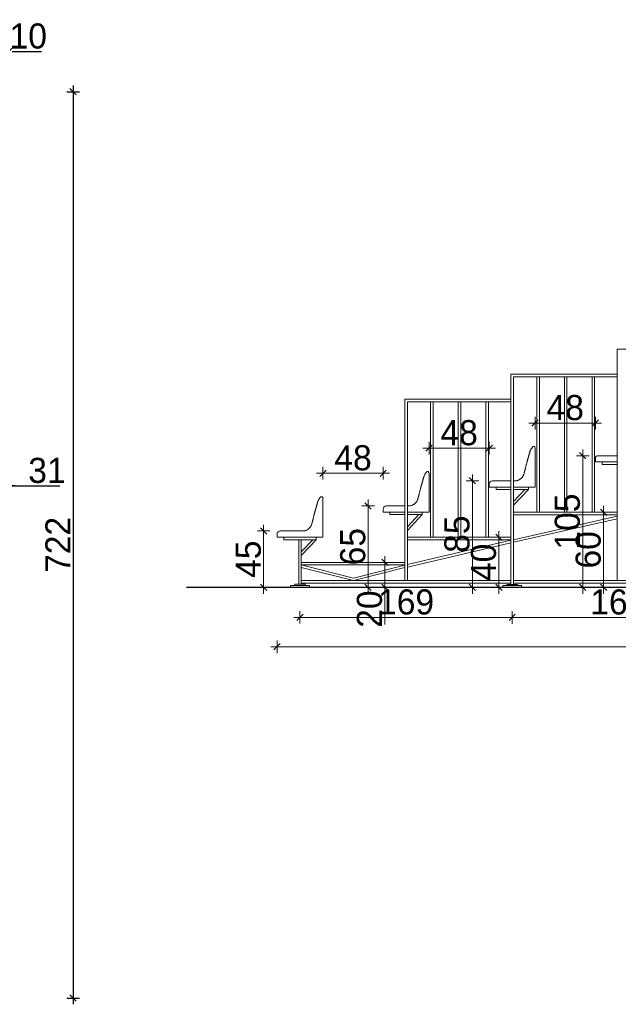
# Model space of a CAD drawing. Header units: millimetres. Extents: x 1962 to 3194, y -795 to -219.
# Tile 184 of 256: x 2489.2 to 2493.97, y -434.3 to -426.45. Entities that reach past the tile are written whole.
import ezdxf

# ---------------------------------------------------------------- set-up
doc = ezdxf.new("R2010")
doc.units = ezdxf.units.MM
doc.layers.get('0').update_dxf_attribs({"lineweight": 5})
doc.layers.get('Defpoints').update_dxf_attribs({"lineweight": 9})
for name, color, linetype, lineweight in [('A_obiekty trybuny', 126, 'Continuous', 9), ('A_przekrojowe', 42, 'Continuous', 9), ('A_wymiary detale', 82, 'Continuous', 9)]:
    doc.layers.add(name, color=color, linetype=linetype, lineweight=lineweight)
doc.styles.add('wymiary pzt', font='txt')
doc.dimstyles.new('wymiary detale', dxfattribs={"dimtxt": 0.2, "dimasz": 0.05, "dimexe": 0.05, "dimexo": 0, "dimgap": 0.02, "dimtad": 1, "dimdec": 0, "dimlfac": 100, "dimzin": 0, "dimtxsty": 'wymiary pzt', "dimblk": 'OBLIQUE', "dimcen": 0.1, "dimdle": 0.05, "dimadec": 1, "dimazin": 0, "dimtfac": 1, "dimtmove": 0, "dimatfit": 3, "dimfxl": 0, "dimarcsym": 0})

# ---------------------------------------------------------------- blocks, each defined once
blk = doc.blocks.new('_Oblique')
at = {"color": 0, "linetype": 'ByBlock', "lineweight": -2}
blk.add_line((-0.5, -0.5), (0.5, 0.5), dxfattribs=at)
blk = doc.blocks.new('*D1285')
at = {"layer": 'A_wymiary detale', "color": 0, "lineweight": -2}
for p, q in [((-0.107, 0.5005), (-0.107, -0.0495)), ((-0.057, 0.4505), (-0.157, 0.4505)), ((-0.057, 0.0005), (-0.157, 0.0005))]:
    blk.add_line(p, q, dxfattribs=at)
at = {"layer": 'Defpoints', "color": 0}
for p in [(0.025, 0.4505), (-0.107, 0.0005), (0.025, 0.0005)]:
    blk.add_point(p, dxfattribs=at)
at = {"layer": 'A_wymiary detale', "color": 0, "lineweight": -2, "xscale": 0.05, "yscale": 0.05, "zscale": 0.05}
for p, rotation in [((-0.107, 0.4505), 90), ((-0.107, 0.0005), 270)]:
    blk.add_blockref('_Oblique', p, dxfattribs=dict(at, rotation=rotation))
at = {"layer": 'A_wymiary detale', "color": 0, "insert": (-0.2281, 0.2255), "char_height": 0.2, "attachment_point": 5, "rotation": 90, "style": 'wymiary pzt'}
blk.add_mtext('45', dxfattribs=at)
blk = doc.blocks.new('*D1286')
at = {"layer": 'A_wymiary detale', "color": 0, "lineweight": -2}
for p, q in [((0.8588, 0.25), (0.8588, 0.0005)), ((0.9088, 0.2), (0.8088, 0.2)), ((0.9088, 0.0005), (0.8088, 0.0005)), ((0.8588, 0.0005), (0.8588, -0.2945))]:
    blk.add_line(p, q, dxfattribs=at)
at = {"layer": 'Defpoints', "color": 0}
for p in [(1.0175, 0.2), (0.8588, 0.0005), (1.0175, 0.0005)]:
    blk.add_point(p, dxfattribs=at)
at = {"layer": 'A_wymiary detale', "color": 0, "lineweight": -2, "xscale": 0.05, "yscale": 0.05, "zscale": 0.05}
for p, rotation in [((0.8588, 0.2), 90), ((0.8588, 0.0005), 270)]:
    blk.add_blockref('_Oblique', p, dxfattribs=dict(at, rotation=rotation))
at = {"layer": 'A_wymiary detale', "color": 0, "insert": (0.7368, -0.172), "char_height": 0.2, "attachment_point": 5, "rotation": 90, "style": 'wymiary pzt'}
blk.add_mtext('20', dxfattribs=at)
blk = doc.blocks.new('*D1287')
at = {"layer": 'A_wymiary detale', "color": 0, "lineweight": -2}
for p, q in [((0.7747, 0.6507), (0.6747, 0.6507)), ((0.7247, 0.7007), (0.7247, -0.0495)), ((0.7747, 0.0005), (0.6747, 0.0005))]:
    blk.add_line(p, q, dxfattribs=at)
at = {"layer": 'Defpoints', "color": 0}
for p in [(1.0175, 0.6507), (0.7247, 0.0005), (1.0175, 0.0005)]:
    blk.add_point(p, dxfattribs=at)
at = {"layer": 'A_wymiary detale', "color": 0, "lineweight": -2, "xscale": 0.05, "yscale": 0.05, "zscale": 0.05}
for p, rotation in [((0.7247, 0.6507), 90), ((0.7247, 0.0005), 270)]:
    blk.add_blockref('_Oblique', p, dxfattribs=dict(at, rotation=rotation))
at = {"layer": 'A_wymiary detale', "color": 0, "insert": (0.6037, 0.3256), "char_height": 0.2, "attachment_point": 5, "rotation": 90, "style": 'wymiary pzt'}
blk.add_mtext('65', dxfattribs=at)
blk = doc.blocks.new('*D1288')
at = {"layer": 'A_wymiary detale', "color": 0, "lineweight": -2}
for p, q in [((1.8169, 0.4), (1.7169, 0.4)), ((1.7669, 0.45), (1.7669, -0.0495)), ((1.8169, 0.0005), (1.7169, 0.0005))]:
    blk.add_line(p, q, dxfattribs=at)
at = {"layer": 'Defpoints', "color": 0}
for p in [(1.8625, 0.4), (1.7669, 0.0005), (1.8625, 0.0005)]:
    blk.add_point(p, dxfattribs=at)
at = {"layer": 'A_wymiary detale', "color": 0, "lineweight": -2, "xscale": 0.05, "yscale": 0.05, "zscale": 0.05}
for p, rotation in [((1.7669, 0.4), 90), ((1.7669, 0.0005), 270)]:
    blk.add_blockref('_Oblique', p, dxfattribs=dict(at, rotation=rotation))
at = {"layer": 'A_wymiary detale', "color": 0, "insert": (1.6448, 0.2002), "char_height": 0.2, "attachment_point": 5, "rotation": 90, "style": 'wymiary pzt'}
blk.add_mtext('40', dxfattribs=at)
blk = doc.blocks.new('*D1289')
at = {"layer": 'A_wymiary detale', "color": 0, "lineweight": -2}
for p, q in [((1.5559, 0.9005), (1.5559, -0.0495)), ((1.6059, 0.8505), (1.5059, 0.8505)), ((1.6059, 0.0005), (1.5059, 0.0005))]:
    blk.add_line(p, q, dxfattribs=at)
at = {"layer": 'Defpoints', "color": 0}
for p in [(1.7669, 0.8505), (1.5559, 0.0005), (1.7669, 0.0005)]:
    blk.add_point(p, dxfattribs=at)
at = {"layer": 'A_wymiary detale', "color": 0, "lineweight": -2, "xscale": 0.05, "yscale": 0.05, "zscale": 0.05}
for p, rotation in [((1.5559, 0.8505), 90), ((1.5559, 0.0005), 270)]:
    blk.add_blockref('_Oblique', p, dxfattribs=dict(at, rotation=rotation))
at = {"layer": 'A_wymiary detale', "color": 0, "insert": (1.4338, 0.4255), "char_height": 0.2, "attachment_point": 5, "rotation": 90, "style": 'wymiary pzt'}
blk.add_mtext('85', dxfattribs=at)
blk = doc.blocks.new('*D1290')
at = {"layer": 'A_wymiary detale', "color": 0, "lineweight": -2}
for p, q in [((2.6009, 0.65), (2.6009, -0.0495)), ((2.6509, 0.6), (2.5509, 0.6)), ((2.6509, 0.0005), (2.5509, 0.0005))]:
    blk.add_line(p, q, dxfattribs=at)
at = {"layer": 'Defpoints', "color": 0}
for p in [(2.7075, 0.6), (2.6009, 0.0005), (2.7075, 0.0005)]:
    blk.add_point(p, dxfattribs=at)
at = {"layer": 'A_wymiary detale', "color": 0, "lineweight": -2, "xscale": 0.05, "yscale": 0.05, "zscale": 0.05}
for p, rotation in [((2.6009, 0.6), 90), ((2.6009, 0.0005), 270)]:
    blk.add_blockref('_Oblique', p, dxfattribs=dict(at, rotation=rotation))
at = {"layer": 'A_wymiary detale', "color": 0, "insert": (2.4788, 0.3002), "char_height": 0.2, "attachment_point": 5, "rotation": 90, "style": 'wymiary pzt'}
blk.add_mtext('60', dxfattribs=at)
blk = doc.blocks.new('*D1291')
at = {"layer": 'A_wymiary detale', "color": 0, "lineweight": -2}
for p, q in [((2.4348, 1.1005), (2.4348, -0.0495)), ((2.4848, 1.0505), (2.3848, 1.0505)), ((2.4848, 0.0005), (2.3848, 0.0005))]:
    blk.add_line(p, q, dxfattribs=at)
at = {"layer": 'Defpoints', "color": 0}
for p in [(2.6009, 1.0505), (2.4348, 0.0005), (2.6009, 0.0005)]:
    blk.add_point(p, dxfattribs=at)
at = {"layer": 'A_wymiary detale', "color": 0, "lineweight": -2, "xscale": 0.05, "yscale": 0.05, "zscale": 0.05}
for p, rotation in [((2.4348, 1.0505), 90), ((2.4348, 0.0005), 270)]:
    blk.add_blockref('_Oblique', p, dxfattribs=dict(at, rotation=rotation))
at = {"layer": 'A_wymiary detale', "color": 0, "insert": (2.3127, 0.5255), "char_height": 0.2, "attachment_point": 5, "rotation": 90, "style": 'wymiary pzt'}
blk.add_mtext('105', dxfattribs=at)
blk = doc.blocks.new('*D1304')
at = {"layer": 'A_wymiary detale', "color": 0, "lineweight": -2}
for p, q in [((0.1824, -0.1877), (0.1824, -0.2877)), ((1.8724, -0.1882), (1.8724, -0.2882)), ((0.1324, -0.2377), (1.9224, -0.2382))]:
    blk.add_line(p, q, dxfattribs=at)
at = {"layer": 'Defpoints', "color": 0}
for p in [(0.1825, 0.0005), (1.8725, 0), (1.8724, -0.2382)]:
    blk.add_point(p, dxfattribs=at)
at = {"layer": 'A_wymiary detale', "color": 0, "lineweight": -2, "xscale": 0.05, "yscale": 0.05, "zscale": 0.05}
for p, rotation in [((0.1824, -0.2377), 179.9834596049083), ((1.8724, -0.2382), 359.9834596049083)]:
    blk.add_blockref('_Oblique', p, dxfattribs=dict(at, rotation=rotation))
at = {"layer": 'A_wymiary detale', "color": 0, "insert": (1.0275, -0.1159), "char_height": 0.2, "attachment_point": 5, "rotation": 359.98346, "style": 'wymiary pzt'}
blk.add_mtext('169', dxfattribs=at)
blk = doc.blocks.new('*D1305')
at = {"layer": 'A_wymiary detale', "color": 0, "lineweight": -2}
for p, q in [((1.8724, -0.1882), (1.8724, -0.2882)), ((3.5624, -0.1887), (3.5624, -0.2887)), ((1.8224, -0.2382), (3.6124, -0.2387))]:
    blk.add_line(p, q, dxfattribs=at)
at = {"layer": 'Defpoints', "color": 0}
for p in [(1.8725, 0), (3.5625, 0), (3.5624, -0.2387)]:
    blk.add_point(p, dxfattribs=at)
at = {"layer": 'A_wymiary detale', "color": 0, "lineweight": -2, "xscale": 0.05, "yscale": 0.05, "zscale": 0.05}
for p, rotation in [((1.8724, -0.2382), 179.983459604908), ((3.5624, -0.2387), 359.983459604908)]:
    blk.add_blockref('_Oblique', p, dxfattribs=dict(at, rotation=rotation))
at = {"layer": 'A_wymiary detale', "color": 0, "insert": (2.7175, -0.1164), "char_height": 0.2, "attachment_point": 5, "rotation": 359.98346, "style": 'wymiary pzt'}
blk.add_mtext('169', dxfattribs=at)
blk = doc.blocks.new('*D1308')
at = {"layer": 'A_wymiary detale', "color": 0, "lineweight": -2}
for p, q in [((0, -0.4221), (0, -0.5221)), ((7.2228, -0.4221), (7.2228, -0.5221)), ((7.2728, -0.4721), (-0.05, -0.4721))]:
    blk.add_line(p, q, dxfattribs=at)
at = {"layer": 'Defpoints', "color": 0}
for p in [(0, 2.6995), (7.2228, 2.6995), (0, -0.4721)]:
    blk.add_point(p, dxfattribs=at)
at = {"layer": 'A_wymiary detale', "color": 0, "lineweight": -2, "xscale": 0.05, "yscale": 0.05, "zscale": 0.05, "rotation": 180}
blk.add_blockref('_Oblique', (0, -0.4721), dxfattribs=at)
at = {"layer": 'A_wymiary detale', "color": 0, "lineweight": -2, "xscale": 0.05, "yscale": 0.05, "zscale": 0.05}
blk.add_blockref('_Oblique', (7.2228, -0.4721), dxfattribs=at)
at = {"layer": 'A_wymiary detale', "color": 0, "insert": (3.6114, -0.3511), "char_height": 0.2, "attachment_point": 5, "style": 'wymiary pzt'}
blk.add_mtext('722', dxfattribs=at)
blk = doc.blocks.new('*D1309')
at = {"layer": 'A_wymiary detale', "color": 0, "lineweight": -2}
for p, q in [((0.365, 0.8607), (0.365, 0.9607)), ((0.845, 0.8607), (0.845, 0.9607)), ((0.895, 0.9107), (0.315, 0.9107))]:
    blk.add_line(p, q, dxfattribs=at)
at = {"layer": 'Defpoints', "color": 0}
for p in [(0.365, 0.9107), (0.365, 0.6007), (0.845, 0.6007)]:
    blk.add_point(p, dxfattribs=at)
at = {"layer": 'A_wymiary detale', "color": 0, "lineweight": -2, "xscale": 0.05, "yscale": 0.05, "zscale": 0.05, "rotation": 180}
blk.add_blockref('_Oblique', (0.365, 0.9107), dxfattribs=at)
at = {"layer": 'A_wymiary detale', "color": 0, "lineweight": -2, "xscale": 0.05, "yscale": 0.05, "zscale": 0.05}
blk.add_blockref('_Oblique', (0.845, 0.9107), dxfattribs=at)
at = {"layer": 'A_wymiary detale', "color": 0, "insert": (0.605, 1.0328), "char_height": 0.2, "attachment_point": 5, "style": 'wymiary pzt'}
blk.add_mtext('48', dxfattribs=at)
blk = doc.blocks.new('*D1310')
at = {"layer": 'A_wymiary detale', "color": 0, "lineweight": -2}
for p, q in [((1.74, 1.1105), (1.16, 1.1105)), ((1.21, 1.0605), (1.21, 1.1605)), ((1.69, 1.0605), (1.69, 1.1605))]:
    blk.add_line(p, q, dxfattribs=at)
at = {"layer": 'Defpoints', "color": 0}
for p in [(1.21, 1.1105), (1.21, 0.8005), (1.69, 0.8005)]:
    blk.add_point(p, dxfattribs=at)
at = {"layer": 'A_wymiary detale', "color": 0, "lineweight": -2, "xscale": 0.05, "yscale": 0.05, "zscale": 0.05, "rotation": 180}
blk.add_blockref('_Oblique', (1.21, 1.1105), dxfattribs=at)
at = {"layer": 'A_wymiary detale', "color": 0, "lineweight": -2, "xscale": 0.05, "yscale": 0.05, "zscale": 0.05}
blk.add_blockref('_Oblique', (1.69, 1.1105), dxfattribs=at)
at = {"layer": 'A_wymiary detale', "color": 0, "insert": (1.45, 1.2326), "char_height": 0.2, "attachment_point": 5, "style": 'wymiary pzt'}
blk.add_mtext('48', dxfattribs=at)
blk = doc.blocks.new('*D1311')
at = {"layer": 'A_wymiary detale', "color": 0, "lineweight": -2}
for p, q in [((2.055, 1.2605), (2.055, 1.3605)), ((2.535, 1.2605), (2.535, 1.3605)), ((2.585, 1.3105), (2.005, 1.3105))]:
    blk.add_line(p, q, dxfattribs=at)
at = {"layer": 'Defpoints', "color": 0}
for p in [(2.055, 1.3105), (2.055, 1.0005), (2.535, 1.0005)]:
    blk.add_point(p, dxfattribs=at)
at = {"layer": 'A_wymiary detale', "color": 0, "lineweight": -2, "xscale": 0.05, "yscale": 0.05, "zscale": 0.05, "rotation": 180}
blk.add_blockref('_Oblique', (2.055, 1.3105), dxfattribs=at)
at = {"layer": 'A_wymiary detale', "color": 0, "lineweight": -2, "xscale": 0.05, "yscale": 0.05, "zscale": 0.05}
blk.add_blockref('_Oblique', (2.535, 1.3105), dxfattribs=at)
at = {"layer": 'A_wymiary detale', "color": 0, "insert": (2.295, 1.4326), "char_height": 0.2, "attachment_point": 5, "style": 'wymiary pzt'}
blk.add_mtext('48', dxfattribs=at)
blk = doc.blocks.new('*D196')
at = {"layer": 'A_wymiary detale', "color": 0, "lineweight": -2}
for p, q in [((2489.0155, -426.7548), (2489.0155, -426.6548)), ((2489.1106, -426.7548), (2489.1106, -426.6548)), ((2488.9655, -426.7048), (2489.1106, -426.7048)), ((2489.1106, -426.7048), (2489.374, -426.7048))]:
    blk.add_line(p, q, dxfattribs=at)
at = {"layer": 'Defpoints', "color": 0}
for p in [(2489.1106, -426.7048), (2489.0155, -427.0752), (2489.1106, -427.1327)]:
    blk.add_point(p, dxfattribs=at)
at = {"layer": 'A_wymiary detale', "color": 0, "lineweight": -2, "xscale": 0.05, "yscale": 0.05, "zscale": 0.05, "rotation": 180}
blk.add_blockref('_Oblique', (2489.0155, -426.7048), dxfattribs=at)
at = {"layer": 'A_wymiary detale', "color": 0, "lineweight": -2, "xscale": 0.05, "yscale": 0.05, "zscale": 0.05}
blk.add_blockref('_Oblique', (2489.1106, -426.7048), dxfattribs=at)
at = {"layer": 'A_wymiary detale', "color": 0, "insert": (2489.2673, -426.5828), "char_height": 0.2, "attachment_point": 5, "style": 'wymiary pzt'}
blk.add_mtext('10', dxfattribs=at)
blk = doc.blocks.new('*D198')
at = {"layer": 'A_wymiary detale', "color": 0, "lineweight": -2}
for p, q in [((2489.6245, -426.9752), (2489.6245, -434.298)), ((2489.5745, -427.0252), (2489.6745, -427.0252)), ((2489.5745, -434.248), (2489.6745, -434.248))]:
    blk.add_line(p, q, dxfattribs=at)
at = {"layer": 'Defpoints', "color": 0}
for p in [(2488.9655, -427.0252), (2488.9655, -434.248), (2489.6245, -434.248)]:
    blk.add_point(p, dxfattribs=at)
at = {"layer": 'A_wymiary detale', "color": 0, "lineweight": -2, "xscale": 0.05, "yscale": 0.05, "zscale": 0.05}
for p, rotation in [((2489.6245, -427.0252), 90), ((2489.6245, -434.248), 270)]:
    blk.add_blockref('_Oblique', p, dxfattribs=dict(at, rotation=rotation))
at = {"layer": 'A_wymiary detale', "color": 0, "insert": (2489.5035, -430.6366), "char_height": 0.2, "attachment_point": 5, "rotation": 90, "style": 'wymiary pzt'}
blk.add_mtext('722', dxfattribs=at)
blk = doc.blocks.new('*D199')
at = {"layer": 'A_wymiary detale', "color": 0, "lineweight": -2}
for p, q in [((2488.8055, -430.1166), (2488.8055, -430.2166)), ((2489.1106, -430.1166), (2489.1106, -430.2166)), ((2489.1606, -430.1666), (2488.8055, -430.1666)), ((2489.1106, -430.1666), (2489.519, -430.1666))]:
    blk.add_line(p, q, dxfattribs=at)
at = {"layer": 'Defpoints', "color": 0}
for p in [(2488.8055, -427.2827), (2489.1106, -427.2827), (2488.8055, -430.1666)]:
    blk.add_point(p, dxfattribs=at)
at = {"layer": 'A_wymiary detale', "color": 0, "lineweight": -2, "xscale": 0.05, "yscale": 0.05, "zscale": 0.05, "rotation": 180}
blk.add_blockref('_Oblique', (2488.8055, -430.1666), dxfattribs=at)
at = {"layer": 'A_wymiary detale', "color": 0, "lineweight": -2, "xscale": 0.05, "yscale": 0.05, "zscale": 0.05}
blk.add_blockref('_Oblique', (2489.1106, -430.1666), dxfattribs=at)
at = {"layer": 'A_wymiary detale', "color": 0, "insert": (2489.4162, -430.0445), "char_height": 0.2, "attachment_point": 5, "style": 'wymiary pzt'}
blk.add_mtext('31', dxfattribs=at)
blk = doc.blocks.new('zw$A1B3')
at = {"layer": 'A_obiekty trybuny'}
for p, q in [((2.7075, 0.055), (2.7075, 1.9)), ((2.7075, 1.9), (3.5525, 1.9)), ((1.8625, 0.025), (1.8625, 1.7)), ((1.8625, 1.7), (2.7075, 1.7)), ((1.8825, 0.025), (1.8825, 1.68)), ((1.8825, 1.68), (2.7075, 1.68)), ((2.0689, 0.6), (2.0689, 1.68)), ((2.0889, 0.6), (2.0889, 1.68)), ((2.2889, 0.6), (2.2889, 1.68)), ((2.3089, 0.6), (2.3089, 1.68)), ((2.5089, 0.6), (2.5089, 1.68)), ((2.5289, 0.6), (2.5289, 1.68)), ((1.0175, 0.055), (1.0175, 1.5)), ((1.0175, 1.5), (1.8625, 1.5)), ((1.0375, 0.055), (1.0375, 1.48)), ((1.0375, 1.48), (1.8625, 1.48)), ((1.2231, 0.4), (1.2231, 1.48)), ((1.2431, 0.4), (1.2431, 1.48)), ((1.4431, 0.4), (1.4431, 1.48)), ((1.4631, 0.4), (1.4631, 1.48)), ((1.6631, 0.4), (1.6631, 1.48)), ((1.6831, 0.4), (1.6831, 1.48)), ((2.0014, 0.7805), (1.8825, 0.6555)), ((1.9738, 0.7805), (1.8825, 0.6845)), ((1.1564, 0.5807), (1.0375, 0.4557)), ((1.1288, 0.5807), (1.0375, 0.4847)), ((1.8825, 0.6), (2.7075, 0.6)), ((1.8825, 0.58), (2.7075, 0.58)), ((2.7075, 0.5686), (1.8825, 0.3809)), ((2.7075, 0.5486), (1.8825, 0.3609)), ((1.0375, 0.4002), (1.8625, 0.4)), ((0.1725, 0.0255), (0.1725, 0.3805)), ((0.1925, 0.0255), (0.1925, 0.3805)), ((0.3114, 0.3805), (0.1925, 0.2555)), ((0.2838, 0.3805), (0.1925, 0.2845)), ((1.0375, 0.38), (1.8625, 0.38)), ((1.8625, 0.3764), (1.0375, 0.183)), ((1.8625, 0.3564), (1.0375, 0.163)), ((0.1925, 0.2), (1.0175, 0.2)), ((0.1925, 0.18), (1.0175, 0.18)), ((0.1925, 0.1795), (0.6097, 0.075)), ((0.1925, 0.1595), (0.6097, 0.055)), ((1.0175, 0.1786), (0.6097, 0.075)), ((1.0175, 0.1586), (0.6097, 0.055)), ((0.2575, 0.0155), (0.1075, 0.0155)), ((0.1075, 0.0155), (0.1075, 0.0005)), ((0.1075, 0.0005), (0.2575, 0.0005)), ((0.1411, 0.0155), (0.1411, 0.0255)), ((0.1411, 0.0255), (0.2239, 0.0255)), ((0.1925, 0.055), (1.1331, 0.055)), ((0.1925, 0.035), (1.1331, 0.035)), ((0.2239, 0.0155), (0.2239, 0.0255)), ((0.2575, 0.0005), (0.2575, 0.0155)), ((0.9625, 0.055), (1.8625, 0.055)), ((0.9625, 0.035), (1.8625, 0.035)), ((1.9475, 0.015), (1.7975, 0.015)), ((1.7975, 0.015), (1.7975, 0)), ((1.7975, 0), (1.9475, 0)), ((1.8311, 0.015), (1.8311, 0.025)), ((1.8311, 0.025), (1.9139, 0.025)), ((1.8825, 0.055), (2.3125, 0.055)), ((1.8825, 0.035), (2.3125, 0.035)), ((1.9139, 0.015), (1.9139, 0.025)), ((1.9475, 0), (1.9475, 0.015)), ((2.2575, 0.055), (2.7075, 0.055)), ((2.2575, 0.035), (2.7075, 0.035)), ((2.7075, 0.055), (3.5525, 0.055)), ((2.7075, 0.035), (3.5524, 0.035))]:
    blk.add_line(p, q, dxfattribs=at)
for points in [[(1.8825, 0.8005), (2.055, 0.8005), (2.055, 1.1105, 0.25689), (2.048, 1.1232)], [(2.7075, 1.0505), (2.56, 1.0505, 0.414214), (2.535, 1.0255), (2.535, 1.0005), (2.7075, 1.0005)], [(1.0375, 0.6007), (1.21, 0.6007), (1.21, 0.9107, 0.25689), (1.203, 0.9234)], [(1.8625, 0.8505), (1.715, 0.8505, 0.414214), (1.69, 0.8255), (1.69, 0.8005), (1.8625, 0.8005)], [(0.2112, 0.4505), (0.025, 0.4505, 0.414214), (0, 0.4255), (0, 0.4005), (0.365, 0.4005), (0.365, 0.7105, 0.25689), (0.358, 0.7232, 0.25689)], [(1.0175, 0.6507), (0.87, 0.6507, 0.414214), (0.845, 0.6257), (0.845, 0.6007), (1.0175, 0.6007)]]:
    blk.add_lwpolyline(points, format="xyb", dxfattribs=at)
for points in [[(2.0379, 1.123), (2.0353, 1.1202), (2.0328, 1.1173), (2.0303, 1.1143), (2.0279, 1.1113), (2.0257, 1.1081), (2.0236, 1.1049), (2.0216, 1.1016), (2.0198, 1.0982), (2.0182, 1.0947), (2.0168, 1.0911), (2.0155, 1.0875), (2.0143, 1.0838), (2.0132, 1.0801), (2.0121, 1.0764), (2.011, 1.0727), (2.0099, 1.0689), (2.0088, 1.0652), (2.0077, 1.0615), (2.0066, 1.0578), (2.0056, 1.0541), (2.0045, 1.0504), (2.0034, 1.0467), (2.0023, 1.043), (2.0013, 1.0393), (2.0002, 1.0355), (1.9992, 1.0318), (1.9981, 1.0281), (1.9971, 1.0244), (1.996, 1.0207), (1.995, 1.0169), (1.994, 1.0132), (1.993, 1.0095), (1.9919, 1.0057), (1.9909, 1.002), (1.9899, 0.9982), (1.9889, 0.9945), (1.9879, 0.9908), (1.9869, 0.987), (1.9859, 0.9833), (1.985, 0.9795), (1.984, 0.9758), (1.983, 0.972), (1.9821, 0.9683), (1.9811, 0.9645), (1.9801, 0.9608), (1.9792, 0.957), (1.9783, 0.9532), (1.9773, 0.9495), (1.9764, 0.9457), (1.9755, 0.942), (1.9746, 0.9382), (1.9737, 0.9344), (1.9728, 0.9307), (1.9718, 0.9269), (1.9709, 0.9232), (1.9699, 0.9194), (1.9689, 0.9157), (1.9679, 0.9119), (1.9668, 0.9082), (1.9656, 0.9045), (1.9644, 0.9009), (1.963, 0.8973), (1.9614, 0.8937), (1.9597, 0.8902), (1.9577, 0.8869), (1.9556, 0.8836), (1.9533, 0.8805), (1.9508, 0.8776), (1.9481, 0.8748), (1.9453, 0.8721), (1.9424, 0.8695), (1.9394, 0.867), (1.9364, 0.8645), (1.9333, 0.8622), (1.9301, 0.86), (1.9268, 0.8581), (1.9233, 0.8564), (1.9197, 0.8549), (1.9161, 0.8536), (1.9124, 0.8525), (1.9086, 0.8515), (1.9048, 0.8508), (1.9009, 0.8505)], [(2.7075, 0.9805), (2.5886, 0.9805), (2.5886, 1.0005), (2.7075, 1.0005)], [(1.1929, 0.9232), (1.1903, 0.9204), (1.1878, 0.9175), (1.1853, 0.9145), (1.1829, 0.9115), (1.1807, 0.9083), (1.1786, 0.9051), (1.1766, 0.9018), (1.1748, 0.8984), (1.1732, 0.8949), (1.1718, 0.8913), (1.1705, 0.8877), (1.1693, 0.884), (1.1682, 0.8803), (1.1671, 0.8766), (1.166, 0.8729), (1.1649, 0.8692), (1.1638, 0.8654), (1.1627, 0.8617), (1.1616, 0.858), (1.1606, 0.8543), (1.1595, 0.8506), (1.1584, 0.8469), (1.1573, 0.8432), (1.1563, 0.8395), (1.1552, 0.8358), (1.1542, 0.832), (1.1531, 0.8283), (1.1521, 0.8246), (1.151, 0.8209), (1.15, 0.8171), (1.149, 0.8134), (1.148, 0.8097), (1.1469, 0.8059), (1.1459, 0.8022), (1.1449, 0.7985), (1.1439, 0.7947), (1.1429, 0.791), (1.1419, 0.7872), (1.1409, 0.7835), (1.14, 0.7797), (1.139, 0.776), (1.138, 0.7722), (1.1371, 0.7685), (1.1361, 0.7647), (1.1351, 0.761), (1.1342, 0.7572), (1.1333, 0.7535), (1.1323, 0.7497), (1.1314, 0.7459), (1.1305, 0.7422), (1.1296, 0.7384), (1.1287, 0.7346), (1.1278, 0.7309), (1.1268, 0.7271), (1.1259, 0.7234), (1.1249, 0.7196), (1.1239, 0.7159), (1.1229, 0.7122), (1.1218, 0.7084), (1.1206, 0.7047), (1.1194, 0.7011), (1.118, 0.6975), (1.1164, 0.6939), (1.1147, 0.6904), (1.1127, 0.6871), (1.1106, 0.6838), (1.1083, 0.6807), (1.1058, 0.6778), (1.1031, 0.675), (1.1003, 0.6723), (1.0974, 0.6697), (1.0944, 0.6672), (1.0914, 0.6648), (1.0883, 0.6624), (1.0851, 0.6603), (1.0818, 0.6583), (1.0783, 0.6566), (1.0747, 0.6551), (1.0711, 0.6538), (1.0674, 0.6527), (1.0636, 0.6517), (1.0598, 0.651), (1.0559, 0.6507)], [(1.8625, 0.7805), (1.7436, 0.7805), (1.7436, 0.8005), (1.8625, 0.8005)], [(1.9012, 0.8505), (1.8825, 0.8505)], [(1.8825, 0.8005), (2.0014, 0.8005), (2.0014, 0.7805), (1.8825, 0.7805)], [(0.3479, 0.723), (0.3453, 0.7202), (0.3428, 0.7173), (0.3403, 0.7143), (0.3379, 0.7113), (0.3357, 0.7081), (0.3336, 0.7049), (0.3316, 0.7016), (0.3298, 0.6982), (0.3282, 0.6947), (0.3268, 0.6911), (0.3255, 0.6875), (0.3243, 0.6838), (0.3232, 0.6801), (0.3221, 0.6764), (0.321, 0.6727), (0.3199, 0.6689), (0.3188, 0.6652), (0.3177, 0.6615), (0.3166, 0.6578), (0.3156, 0.6541), (0.3145, 0.6504), (0.3134, 0.6467), (0.3123, 0.643), (0.3113, 0.6393), (0.3102, 0.6355), (0.3092, 0.6318), (0.3081, 0.6281), (0.3071, 0.6244), (0.306, 0.6207), (0.305, 0.6169), (0.304, 0.6132), (0.303, 0.6095), (0.3019, 0.6057), (0.3009, 0.602), (0.2999, 0.5982), (0.2989, 0.5945), (0.2979, 0.5908), (0.2969, 0.587), (0.2959, 0.5833), (0.295, 0.5795), (0.294, 0.5758), (0.293, 0.572), (0.2921, 0.5683), (0.2911, 0.5645), (0.2901, 0.5608), (0.2892, 0.557), (0.2883, 0.5532), (0.2873, 0.5495), (0.2864, 0.5457), (0.2855, 0.542), (0.2846, 0.5382), (0.2837, 0.5344), (0.2828, 0.5307), (0.2818, 0.5269), (0.2809, 0.5232), (0.2799, 0.5194), (0.2789, 0.5157), (0.2779, 0.5119), (0.2768, 0.5082), (0.2756, 0.5045), (0.2744, 0.5009), (0.273, 0.4973), (0.2714, 0.4937), (0.2697, 0.4902), (0.2677, 0.4869), (0.2656, 0.4836), (0.2633, 0.4805), (0.2608, 0.4776), (0.2581, 0.4748), (0.2553, 0.4721), (0.2524, 0.4695), (0.2494, 0.467), (0.2464, 0.4645), (0.2433, 0.4622), (0.2401, 0.46), (0.2368, 0.4581), (0.2333, 0.4564), (0.2297, 0.4549), (0.2261, 0.4536), (0.2224, 0.4525), (0.2186, 0.4515), (0.2148, 0.4508), (0.2109, 0.4505)], [(1.0562, 0.6507), (1.0375, 0.6507)], [(1.0175, 0.5807), (0.8986, 0.5807), (0.8986, 0.6007), (1.0175, 0.6007)], [(1.0375, 0.6007), (1.1564, 0.6007), (1.1564, 0.5807), (1.0375, 0.5807)]]:
    blk.add_lwpolyline(points, dxfattribs=at)
blk.add_lwpolyline([(0.0536, 0.4005), (0.3114, 0.4005), (0.3114, 0.3805), (0.0536, 0.3805)], close=True, dxfattribs=at)
for centre in [(2.0431, 1.1163), (1.1981, 0.9165), (0.3531, 0.7163)]:
    blk.add_arc(centre, 0.0085, 54.22279, 127.22391, dxfattribs=at)
at = {"layer": 'A_przekrojowe', "const_width": 0.01}
blk.add_lwpolyline([(-0.7229, 0.0005), (8.4513, 0.0005)], dxfattribs=at)
at = {"layer": 'A_wymiary detale'}
for p1, p2, distance, picture, middle in [((7.2228, 2.6995), (0, 2.6995), 3.1716, '*D1308', (3.6114, -0.3511)), ((2.535, 1.0005), (2.055, 1.0005), -0.31, '*D1311', (2.295, 1.4326)), ((1.69, 0.8005), (1.21, 0.8005), -0.31, '*D1310', (1.45, 1.2326)), ((0.845, 0.6007), (0.365, 0.6007), -0.31, '*D1309', (0.605, 1.0328)), ((2.6009, 1.0505), (2.6009, 0.0005), -0.1661, '*D1291', (2.3127, 0.5255)), ((1.7669, 0.8505), (1.7669, 0.0005), -0.211, '*D1289', (1.4338, 0.4255)), ((1.0175, 0.6507), (1.0175, 0.0005), -0.2928, '*D1287', (0.6037, 0.3256)), ((2.7075, 0.6), (2.7075, 0.0005), -0.1066, '*D1290', (2.4788, 0.3002)), ((0.025, 0.4505), (0.025, 0.0005), -0.132, '*D1285', (-0.2281, 0.2255)), ((1.8625, 0.4), (1.8625, 0.0005), -0.0956, '*D1288', (1.6448, 0.2002)), ((1.0175, 0.2), (1.0175, 0.0005), -0.1587, '*D1286', (0.7368, -0.172)), ((0.1825, 0.0005), (1.8725, 0), -0.2382, '*D1304', (1.0275, -0.1159))]:
    dim = blk.add_aligned_dim(p1=p1, p2=p2, distance=distance, dimstyle='wymiary detale', dxfattribs=at)
    dim.commit()
    dim.dimension.update_dxf_attribs({"geometry": picture, "text_midpoint": middle})
dim = blk.add_linear_dim(base=(3.5624, -0.2387), p1=(1.8725, 0), p2=(3.5625, 0), angle=359.98346, dimstyle='wymiary detale', override={"dimtmove": 1}, dxfattribs=at)
dim.commit()
dim.dimension.update_dxf_attribs({"geometry": '*D1305', "text_midpoint": (2.7175, -0.1164)})

msp = doc.modelspace()

# ---------------------------------------------------------------- block references
at = {"layer": 'A_wymiary detale'}
msp.add_blockref('zw$A1B3', (2491.249, -430.9766), dxfattribs=at)

# ---------------------------------------------------------------- dimensions: what is measured, and where the dimension line sits
dim = msp.add_linear_dim(base=(2489.1106, -426.7048), p1=(2489.0155, -427.0752), p2=(2489.1106, -427.1327), angle=180, dimstyle='wymiary detale', override={"dimblk": 'Oblique'}, dxfattribs=at)
dim.commit()
dim.dimension.update_dxf_attribs({"geometry": '*D196', "text_midpoint": (2489.2673, -426.5828)})
dim = msp.add_aligned_dim(p1=(2488.9655, -427.0252), p2=(2488.9655, -434.248), distance=0.659, dimstyle='wymiary detale', override={"dimblk": 'Oblique'}, dxfattribs=at)
dim.commit()
dim.dimension.update_dxf_attribs({"geometry": '*D198', "text_midpoint": (2489.5035, -430.6366)})
dim = msp.add_linear_dim(base=(2488.8055, -430.1666), p1=(2489.1106, -427.2827), p2=(2488.8055, -427.2827), angle=180, dimstyle='wymiary detale', override={"dimblk": 'Oblique'}, dxfattribs=at)
dim.commit()
dim.dimension.update_dxf_attribs({"geometry": '*D199', "text_midpoint": (2489.4162, -430.1666), "dimtype": 161})

doc.saveas('drawing.dxf')
